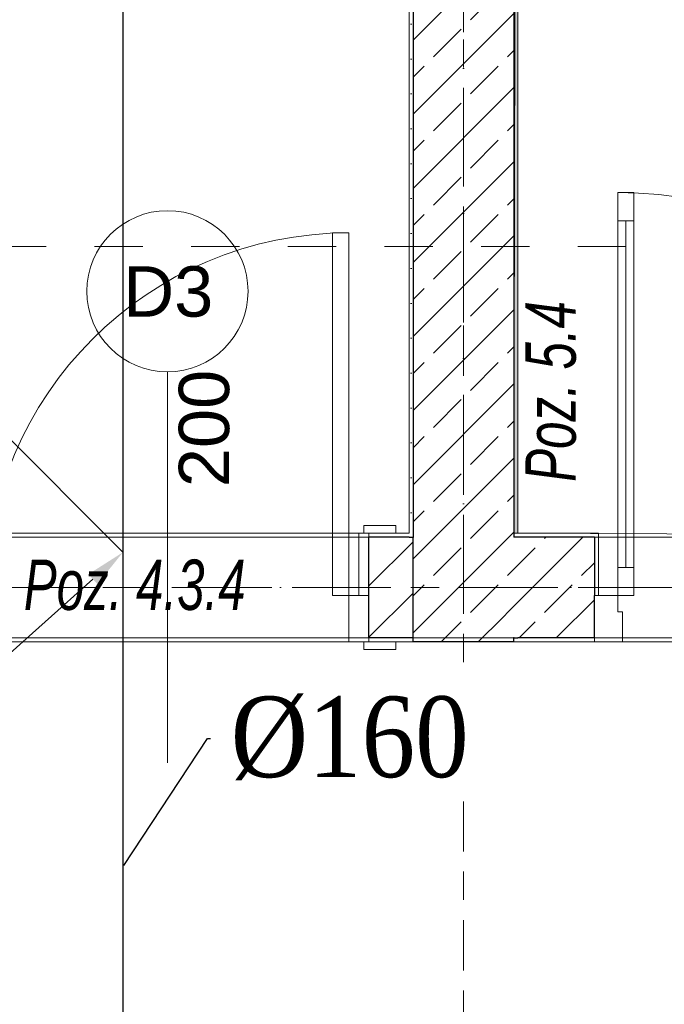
# Model space of a CAD drawing. Header units: millimetres. Extents: x -52968 to 399385, y -141133 to 110561.
# Tile 57 of 146: x 70904 to 72504, y -108477 to -106034. Entities that reach past the tile are written whole.
import ezdxf
from ezdxf import colors
from ezdxf.entities.mleader import LeaderData, LeaderLine
from ezdxf.math import Vec2, Vec3

# ---------------------------------------------------------------- set-up
doc = ezdxf.new("R2010")
doc.units = ezdxf.units.MM
for name, pattern in [('SIM-Wegliniec-21.07.2025-Parter$0$Kropki i Kreski', [360, 180, -90, 0, -90]), ('SIM-Wegliniec-21.07.2025-Parter$0$Przerywana', [240, 120, -120]), ('SIM-Wegliniec-21.07.2025-Parter$0$Przerywana długa', [390, 250, -140]), ('SIM-Wegliniec-21.07.2025-Parter$0$Przerywana podwójnie', [295, 125, -50, 70, -50])]:
    doc.linetypes.add(name, pattern=pattern)
doc.layers.add('_xref', color=250, linetype='Continuous')
for name, color, linetype, lineweight in [('RR_IWK_opisy', 7, 'Continuous', 0), ('RR_ks_podposadzkowa', 32, 'Kanalizacja', 30), ('SIM-Wegliniec-21.07.2025-Parter$0$A-Przekroje-PB_Nr_pióra__5', 250, 'Continuous', 0), ('SIM-Wegliniec-21.07.2025-Parter$0$Nowe_A-Belki-Wieniec_Nr_pióra__69', 250, 'Continuous', 0), ('SIM-Wegliniec-21.07.2025-Parter$0$Nowe_A-Belki-Wieniec_Nr_pióra__90', 250, 'Continuous', 0), ('SIM-Wegliniec-21.07.2025-Parter$0$Nowe_A-Konstrukcja Opis_Nr_pióra__58', 250, 'Continuous', 0), ('SIM-Wegliniec-21.07.2025-Parter$0$Nowe_A-Osi_Nr_pióra__20', 250, 'Continuous', 0), ('SIM-Wegliniec-21.07.2025-Parter$0$Nowe_A-Posadzki_Nr_pióra__89', 250, 'Continuous', 0), ('SIM-Wegliniec-21.07.2025-Parter$0$Nowe_A-Strefy-Parter_Nr_pióra__94', 250, 'Continuous', 0), ('SIM-Wegliniec-21.07.2025-Parter$0$Nowe_A-Ściany-Wewnętrzne', 250, 'Continuous', 0), ('SIM-Wegliniec-21.07.2025-Parter$0$Nowe_A-Ściany-Wewnętrzne_Nr_pióra__27', 250, 'Continuous', 0), ('SIM-Wegliniec-21.07.2025-Parter$0$Nowe_A-Ściany-Wewnętrzne_Nr_pióra__47', 250, 'Continuous', 0), ('SIM-Wegliniec-21.07.2025-Parter$0$Nowe_Drzwi Archicad_Nr_pióra__23', 250, 'Continuous', 0), ('SIM-Wegliniec-21.07.2025-Parter$0$Nowe_Drzwi Archicad_Nr_pióra__27', 250, 'Continuous', 0), ('SIM-Wegliniec-21.07.2025-Parter$0$Nowe_Drzwi Archicad_Nr_pióra__3', 250, 'Continuous', 0), ('SIM-Wegliniec-21.07.2025-Parter$0$Nowe_Drzwi Archicad_Nr_pióra__47', 250, 'Continuous', 0), ('SIM-Wegliniec-21.07.2025-Parter$0$Nowe_Znaczniki drzwi Archicada_Nr_pióra__2', 250, 'Continuous', 0), ('SIM-Wegliniec-21.07.2025-Parter$0$Nowe_Znaczniki drzwi Archicada_Nr_pióra__45', 250, 'Continuous', 0), ('SIM-Wegliniec-21.07.2025-Parter$0$Nowe_Znaczniki drzwi Archicada_Nr_pióra__7', 250, 'Continuous', 0)]:
    doc.layers.add(name, color=color, linetype=linetype, lineweight=lineweight)
doc.styles.add('Garamond', font='GARA.TTF')
doc.styles.add('SIM-Wegliniec-21.07.2025-Parter$0$STYL_AUTOMATYCZNY_1', font='arial.ttf')
doc.styles.add('SIM-Wegliniec-21.07.2025-Parter$0$STYL_AUTOMATYCZNY_6', font='arial.ttf', dxfattribs={"width": 0.7})
doc.styles.get("Standard").update_dxf_attribs({"font": 'arial.ttf'})
doc.linetypes.add('Kanalizacja', pattern='A,25,0,["◄",Standard,S=5,R=0,X=-5,Y=-2.5],0', length=25)
pattern_1 = [(0, (0, 0), (0, 86.60254), [0, -50]), (0, (25, 43.3), (0, 86.60254), [0, -50])]
pattern_2 = [(45, (0, 0), (-91.92388, 91.92388), []), (45, (-45.96, 45.96), (-91.92388, 91.92388), [97.5, -32.5])]

# ---------------------------------------------------------------- blocks, each defined once
blk = doc.blocks.new('SIM-Wegliniec-21.07.2025-Parter')
at = {"layer": 'SIM-Wegliniec-21.07.2025-Parter$0$Nowe_A-Ściany-Wewnętrzne', "linetype": 'Continuous', "lineweight": 0}
h = blk.add_hatch(dxfattribs=at)
h.set_pattern_fill('Beton_zbrojony', color=256, style=0, pattern_type=2)
h.set_pattern_definition(pattern_2)
h.paths.add_polyline_path([(71880.1, -107317.6), (72130.1, -107317.6), (72130.1, -102207.6), (71880.1, -102207.6)])
at = {"layer": 'SIM-Wegliniec-21.07.2025-Parter$0$Nowe_A-Ściany-Wewnętrzne', "linetype": 'Continuous', "lineweight": 0, "true_color": 0x000000}
h = blk.add_hatch(dxfattribs=at)
h.set_pattern_fill('Tynk', color=18, style=0, pattern_type=2)
h.set_pattern_definition(pattern_1)
h.paths.add_polyline_path([(72140.1, -107307.6), (72140.1, -102217.6), (72130.1, -102217.6), (72130.1, -107307.6)])
at = {"layer": 'SIM-Wegliniec-21.07.2025-Parter$0$Nowe_A-Ściany-Wewnętrzne', "linetype": 'Continuous', "lineweight": 0}
h = blk.add_hatch(dxfattribs=at)
h.set_pattern_fill('Tynk', color=256, style=0, pattern_type=2)
h.set_pattern_definition(pattern_1)
h.paths.add_polyline_path([(71880.1, -107307.6), (71880.1, -103417.6), (71870.1, -103417.6), (71870.1, -107307.6)])
at = {"layer": 'SIM-Wegliniec-21.07.2025-Parter$0$Nowe_A-Ściany-Wewnętrzne', "linetype": 'Continuous', "lineweight": 0, "true_color": 0x000000}
h = blk.add_hatch(dxfattribs=at)
h.set_pattern_fill('Tynk', color=18, style=0, pattern_type=2)
h.set_pattern_definition(pattern_1)
h.paths.add_polyline_path([(71770.5, -107307.6), (71770.5, -107317.6), (71870.1, -107317.6), (71870.1, -107307.6)])
at = {"layer": 'SIM-Wegliniec-21.07.2025-Parter$0$Nowe_A-Ściany-Wewnętrzne', "linetype": 'Continuous', "lineweight": 0}
h = blk.add_hatch(dxfattribs=at)
h.set_pattern_fill('Bloczki_ceramiczne', color=256, style=0, pattern_type=2)
h.set_pattern_definition([(45, (0, 0), (-63.63961, 63.63961), [])])
h.paths.add_polyline_path([(71880.1, -107317.6), (71770.5, -107317.6), (71770.5, -107567.6), (71880.1, -107567.6)])
at = {"layer": 'SIM-Wegliniec-21.07.2025-Parter$0$Nowe_A-Ściany-Wewnętrzne', "linetype": 'Continuous', "lineweight": 0, "true_color": 0x000000}
h = blk.add_hatch(dxfattribs=at)
h.set_pattern_fill('Tynk', color=18, style=0, pattern_type=2)
h.set_pattern_definition(pattern_1)
h.paths.add_polyline_path([(71870.1, -107307.6), (71870.1, -107317.6), (71880.1, -107317.6)])
h = blk.add_hatch(dxfattribs=at)
h.set_pattern_fill('Tynk', color=18, style=0, pattern_type=2)
h.set_pattern_definition(pattern_1)
h.paths.add_polyline_path([(71880.1, -107307.6), (71870.1, -107307.6), (71880.1, -107317.6)])
at = {"layer": 'SIM-Wegliniec-21.07.2025-Parter$0$Nowe_A-Ściany-Wewnętrzne', "linetype": 'Continuous', "lineweight": 0}
h = blk.add_hatch(dxfattribs=at)
h.set_pattern_fill('Beton_zbrojony', color=256, style=0, pattern_type=2)
h.set_pattern_definition(pattern_2)
h.paths.add_polyline_path([(71880.1, -107317.6), (71880.1, -107567.6), (72130.1, -107567.6)])
h = blk.add_hatch(dxfattribs=at)
h.set_pattern_fill('Beton_zbrojony', color=256, style=0, pattern_type=2)
h.set_pattern_definition(pattern_2)
h.paths.add_polyline_path([(72130.1, -107317.6), (71880.1, -107317.6), (72130.1, -107567.6)])
at = {"layer": 'SIM-Wegliniec-21.07.2025-Parter$0$Nowe_A-Ściany-Wewnętrzne', "linetype": 'Continuous', "lineweight": 0, "true_color": 0x000000}
h = blk.add_hatch(dxfattribs=at)
h.set_pattern_fill('Tynk', color=18, style=0, pattern_type=2)
h.set_pattern_definition(pattern_1)
h.paths.add_polyline_path([(72140.1, -107317.6), (72140.1, -107307.6), (72130.1, -107307.6), (72130.1, -107317.6)])
at = {"layer": 'SIM-Wegliniec-21.07.2025-Parter$0$Nowe_A-Ściany-Wewnętrzne', "linetype": 'Continuous', "lineweight": 0}
h = blk.add_hatch(dxfattribs=at)
h.set_pattern_fill('Beton_zbrojony', color=256, style=0, pattern_type=2)
h.set_pattern_definition(pattern_2)
h.paths.add_polyline_path([(72140.1, -107567.6), (72140.1, -107317.6), (72130.1, -107317.6), (72130.1, -107567.6)])
at = {"layer": 'SIM-Wegliniec-21.07.2025-Parter$0$Nowe_A-Ściany-Wewnętrzne', "linetype": 'Continuous', "lineweight": 0, "true_color": 0x000000}
h = blk.add_hatch(dxfattribs=at)
h.set_pattern_fill('Tynk', color=18, style=0, pattern_type=2)
h.set_pattern_definition(pattern_1)
h.paths.add_polyline_path([(72330.1, -107307.6), (72140.1, -107307.6), (72140.1, -107317.6), (72330.1, -107317.6)])
at = {"layer": 'SIM-Wegliniec-21.07.2025-Parter$0$Nowe_A-Ściany-Wewnętrzne', "linetype": 'Continuous', "lineweight": 0}
h = blk.add_hatch(dxfattribs=at)
h.set_pattern_fill('Beton_zbrojony', color=256, style=0, pattern_type=2)
h.set_pattern_definition(pattern_2)
h.paths.add_polyline_path([(72140.1, -107317.6), (72140.1, -107567.6), (72330.1, -107567.6), (72330.1, -107462.6), (72330.1, -107317.6)])
at = {"layer": 'SIM-Wegliniec-21.07.2025-Parter$0$Nowe_A-Ściany-Wewnętrzne', "linetype": 'Continuous', "lineweight": 0, "true_color": 0x000000}
h = blk.add_hatch(dxfattribs=at)
h.set_pattern_fill('Tynk', color=18, style=0, pattern_type=2)
h.set_pattern_definition(pattern_1)
h.paths.add_polyline_path([(72330.1, -107307.6), (72330.1, -107317.6), (72330.1, -107462.6), (72340.1, -107462.6), (72340.1, -107307.6)])
h = blk.add_hatch(dxfattribs=at)
h.set_pattern_fill('Tynk', color=18, style=0, pattern_type=2)
h.set_pattern_definition(pattern_1)
h.paths.add_polyline_path([(71880.1, -107567.6), (71770.5, -107567.6), (71770.5, -107577.6), (71880.1, -107577.6)])
at = {"layer": 'SIM-Wegliniec-21.07.2025-Parter$0$Nowe_A-Ściany-Wewnętrzne', "linetype": 'Continuous', "lineweight": 0}
h = blk.add_hatch(dxfattribs=at)
h.set_pattern_fill('Beton_zbrojony', color=256, style=0, pattern_type=2)
h.set_pattern_definition(pattern_2)
h.paths.add_polyline_path([(71880.1, -107577.6), (72130.1, -107577.6), (72130.1, -107567.6), (71880.1, -107567.6)])
at = {"layer": 'SIM-Wegliniec-21.07.2025-Parter$0$Nowe_A-Ściany-Wewnętrzne', "linetype": 'Continuous', "lineweight": 0, "true_color": 0x000000}
h = blk.add_hatch(dxfattribs=at)
h.set_pattern_fill('Tynk', color=18, style=0, pattern_type=2)
h.set_pattern_definition(pattern_1)
h.paths.add_polyline_path([(72130.1, -107567.6), (72130.1, -107577.6), (72140.1, -107577.6)])
h = blk.add_hatch(dxfattribs=at)
h.set_pattern_fill('Tynk', color=18, style=0, pattern_type=2)
h.set_pattern_definition(pattern_1)
h.paths.add_polyline_path([(72140.1, -107567.6), (72130.1, -107567.6), (72140.1, -107577.6)])
h = blk.add_hatch(dxfattribs=at)
h.set_pattern_fill('Tynk', color=18, style=0, pattern_type=2)
h.set_pattern_definition(pattern_1)
h.paths.add_polyline_path([(72330.1, -107567.6), (72140.1, -107567.6), (72140.1, -107577.6), (72330.1, -107577.6)])
at = {"layer": 'SIM-Wegliniec-21.07.2025-Parter$0$A-Przekroje-PB_Nr_pióra__5', "linetype": 'SIM-Wegliniec-21.07.2025-Parter$0$Przerywana', "lineweight": 13}
blk.add_line((62449.3, -106596.2), (93776.2, -106596.2), dxfattribs=at)
at = {"layer": 'SIM-Wegliniec-21.07.2025-Parter$0$Nowe_A-Belki-Wieniec_Nr_pióra__69', "linetype": 'SIM-Wegliniec-21.07.2025-Parter$0$Kropki i Kreski', "lineweight": 13}
for p, q in [((72005.1, -99042.6), (72005.1, -107442.6)), ((85505.1, -107442.6), (70505.1, -107442.6))]:
    blk.add_line(p, q, dxfattribs=at)
at = {"layer": 'SIM-Wegliniec-21.07.2025-Parter$0$Nowe_A-Belki-Wieniec_Nr_pióra__90', "linetype": 'SIM-Wegliniec-21.07.2025-Parter$0$Przerywana długa', "lineweight": 13}
for p, q in [((71880.1, -99167.6), (71880.1, -107317.6)), ((72130.1, -102207.6), (72130.1, -107317.6)), ((71880.1, -107317.6), (70380.1, -107317.6)), ((80240.1, -107317.6), (72130.1, -107317.6)), ((85380.1, -107567.6), (70630.1, -107567.6))]:
    blk.add_line(p, q, dxfattribs=at)
at = {"layer": 'SIM-Wegliniec-21.07.2025-Parter$0$Nowe_A-Osi_Nr_pióra__20', "linetype": 'SIM-Wegliniec-21.07.2025-Parter$0$Przerywana podwójnie', "lineweight": 13}
for p, q in [((72005.1, -95582.5), (72005.1, -117792.3)), ((63144.7, -107442.6), (90961.9, -107442.6))]:
    blk.add_line(p, q, dxfattribs=at)
at = {"layer": 'SIM-Wegliniec-21.07.2025-Parter$0$Nowe_A-Posadzki_Nr_pióra__89', "linetype": 'Continuous', "lineweight": 13, "flags": 128}
for points in [[(72130.1, -107317.6), (83880.1, -107317.6), (83880.1, -99177.6), (72130.1, -99177.6)], [(69160.1, -103408.7), (71880.1, -103408.7), (71880.1, -107317.6), (70505.1, -107317.6), (70495.1, -105127.6), (69045.1, -105127.6), (69045.1, -103408.7)], [(70630.1, -109417.6), (85380.1, -109417.6), (85380.1, -107567.6), (70630.1, -107567.6)]]:
    blk.add_lwpolyline(points, close=True, dxfattribs=at)
at = {"layer": 'SIM-Wegliniec-21.07.2025-Parter$0$Nowe_A-Strefy-Parter_Nr_pióra__94', "linetype": 'Continuous', "lineweight": 13, "flags": 128}
for points in [[(72140.1, -102217.6), (72130.1, -107307.6), (74410.1, -107317.6), (74420.1, -105707.6), (74130.1, -105707.6), (74130.1, -103937.6), (75120.1, -103937.6), (75120.1, -102217.6)], [(71870.1, -103417.6), (69035.1, -103417.6), (69035.1, -103917.6), (69035.1, -105117.6), (70505.1, -105117.6), (70505.1, -107307.6), (71870.1, -107307.6)], [(70640.1, -107577.6), (70640.1, -109407.6), (85370.1, -109407.6), (85370.1, -107577.6)]]:
    blk.add_lwpolyline(points, close=True, dxfattribs=at)
at = {"layer": 'SIM-Wegliniec-21.07.2025-Parter$0$Nowe_A-Ściany-Wewnętrzne_Nr_pióra__27', "linetype": 'Continuous', "lineweight": 25}
for p, q in [((72130.1, -102217.6), (72130.1, -107307.6)), ((71880.1, -103407.6), (71880.1, -107317.6)), ((71870.1, -107317.6), (71770.5, -107317.6)), ((71770.5, -107462.6), (71770.5, -107317.6)), ((71870.1, -107317.6), (71880.1, -107317.6)), ((71870.1, -107317.6), (71880.1, -107317.6)), ((71880.1, -107567.6), (71880.1, -107317.6)), ((71880.1, -107567.6), (71880.1, -107317.6)), ((72130.1, -107307.6), (72130.1, -107317.6)), ((72130.1, -107307.6), (72130.1, -107317.6)), ((72140.1, -107317.6), (72130.1, -107317.6)), ((72330.1, -107317.6), (72140.1, -107317.6)), ((72330.1, -107317.6), (72330.1, -107462.6)), ((71770.5, -107567.6), (71770.5, -107462.6)), ((72330.1, -107567.6), (72330.1, -107462.6)), ((71880.1, -107567.6), (71770.5, -107567.6)), ((71880.1, -107577.6), (71880.1, -107567.6)), ((71880.1, -107577.6), (71880.1, -107567.6)), ((72130.1, -107577.6), (72130.1, -107567.6)), ((72130.1, -107567.6), (72140.1, -107567.6)), ((72130.1, -107567.6), (72140.1, -107567.6)), ((72330.1, -107567.6), (72140.1, -107567.6))]:
    blk.add_line(p, q, dxfattribs=at)
at = {"layer": 'SIM-Wegliniec-21.07.2025-Parter$0$Nowe_A-Ściany-Wewnętrzne_Nr_pióra__27', "linetype": 'Continuous', "lineweight": 25, "flags": 128}
blk.add_lwpolyline([(72130.1, -107577.6), (71880.1, -107577.6)], dxfattribs=at)
at = {"layer": 'SIM-Wegliniec-21.07.2025-Parter$0$Nowe_A-Ściany-Wewnętrzne_Nr_pióra__27', "linetype": 'Continuous', "lineweight": 25}
for p in [(71880.1, -107317.6), (72130.1, -107567.6)]:
    blk.add_point(p, dxfattribs=at)
at = {"layer": 'SIM-Wegliniec-21.07.2025-Parter$0$Nowe_A-Ściany-Wewnętrzne_Nr_pióra__47', "linetype": 'Continuous', "lineweight": 15}
for p, q in [((71770.5, -107307.6), (71837.5, -107307.6)), ((71770.5, -107317.6), (71770.5, -107307.6)), ((72140.1, -107307.6), (72130.1, -107307.6)), ((72140.1, -107307.6), (72130.1, -107307.6)), ((72330.1, -107307.6), (72340.1, -107307.6)), ((72340.1, -107462.6), (72340.1, -107307.6)), ((72330.1, -107462.6), (72340.1, -107462.6)), ((71770.5, -107577.6), (71837.5, -107577.6))]:
    blk.add_line(p, q, dxfattribs=at)
at = {"layer": 'SIM-Wegliniec-21.07.2025-Parter$0$Nowe_A-Ściany-Wewnętrzne_Nr_pióra__47', "linetype": 'Continuous', "lineweight": 15, "flags": 128}
for points in [[(72140.1, -107307.6), (72140.1, -102217.6)], [(71870.1, -103417.6), (71870.1, -107307.6)], [(71870.1, -107307.6), (71770.5, -107307.6)], [(72330.1, -107307.6), (72140.1, -107307.6)], [(71770.5, -107577.6), (71880.1, -107577.6)], [(72140.1, -107577.6), (72330.1, -107577.6)]]:
    blk.add_lwpolyline(points, dxfattribs=at)
at = {"layer": 'SIM-Wegliniec-21.07.2025-Parter$0$Nowe_Drzwi Archicad_Nr_pióra__23', "linetype": 'Continuous', "lineweight": 15}
for p, q in [((71770.5, -107462.6), (71720.5, -107462.6)), ((71720.5, -107462.6), (71720.5, -107577.6)), ((71770.5, -107577.6), (71770.5, -107462.6)), ((72330.1, -107577.6), (72330.1, -107462.6)), ((72330.1, -107462.6), (72388.1, -107462.6)), ((72388.1, -107462.6), (72388.1, -107502.6)), ((72388.1, -107502.6), (72400.1, -107502.6)), ((72400.1, -107502.6), (72400.1, -107577.6)), ((71720.5, -107577.6), (71770.5, -107577.6)), ((72400.1, -107577.6), (72330.1, -107577.6))]:
    blk.add_line(p, q, dxfattribs=at)
at = {"layer": 'SIM-Wegliniec-21.07.2025-Parter$0$Nowe_Drzwi Archicad_Nr_pióra__27', "linetype": 'Continuous', "lineweight": 25}
for p, q in [((71770.5, -107462.6), (71770.5, -107317.6)), ((71770.5, -107462.6), (71770.5, -107317.6)), ((71770.5, -107567.6), (71770.5, -107462.6)), ((71770.5, -107567.6), (71770.5, -107462.6)), ((72330.1, -107567.6), (72330.1, -107462.6)), ((72330.1, -107567.6), (72330.1, -107462.6))]:
    blk.add_line(p, q, dxfattribs=at)
at = {"layer": 'SIM-Wegliniec-21.07.2025-Parter$0$Nowe_Drzwi Archicad_Nr_pióra__3', "linetype": 'Continuous', "lineweight": 13}
for p, q in [((72388.1, -106462.6), (72388.1, -106532.6)), ((72428.1, -106462.6), (72388.1, -106462.6)), ((72428.1, -106532.6), (72428.1, -106462.6)), ((72388.1, -106532.6), (72388.1, -107392.6)), ((72408.1, -106532.6), (72388.1, -106532.6)), ((72388.1, -106532.6), (72428.1, -106532.6)), ((72408.1, -107392.6), (72408.1, -106532.6)), ((72408.1, -106532.6), (72408.1, -107392.6)), ((72428.1, -106532.6), (72408.1, -106532.6)), ((72408.1, -106532.6), (72408.1, -107392.6)), ((72428.1, -107392.6), (72428.1, -106532.6)), ((71680.5, -107462.6), (71680.5, -106562.6)), ((71680.5, -106562.6), (71720.5, -106562.6)), ((71720.5, -106562.6), (71720.5, -107462.6)), ((71837.5, -107288.6), (71757.5, -107288.6)), ((71757.5, -107288.6), (71757.5, -107307.6)), ((71837.5, -107307.6), (71837.5, -107288.6)), ((71770.5, -107307.6), (71745.5, -107307.6)), ((71745.5, -107307.6), (71745.5, -107462.6)), ((71757.5, -107307.6), (71837.5, -107307.6)), ((71770.5, -107462.6), (71770.5, -107307.6)), ((72388.1, -107392.6), (72408.1, -107392.6)), ((72428.1, -107392.6), (72388.1, -107392.6)), ((72388.1, -107392.6), (72388.1, -107462.6)), ((72408.1, -107392.6), (72428.1, -107392.6)), ((72428.1, -107462.6), (72428.1, -107392.6)), ((71720.5, -107462.6), (71680.5, -107462.6)), ((71745.5, -107462.6), (71770.5, -107462.6)), ((72388.1, -107462.6), (72428.1, -107462.6)), ((71837.5, -107577.6), (71757.5, -107577.6)), ((71757.5, -107577.6), (71757.5, -107596.6)), ((71837.5, -107596.6), (71837.5, -107577.6)), ((71757.5, -107596.6), (71837.5, -107596.6))]:
    blk.add_line(p, q, dxfattribs=at)
for centre, radius, start, end in [((72388.1, -107462.6), 1000, 0, 90), ((71720.5, -107462.6), 900, 90, 180)]:
    blk.add_arc(centre, radius, start, end, dxfattribs=at)
at = {"layer": 'SIM-Wegliniec-21.07.2025-Parter$0$Nowe_Drzwi Archicad_Nr_pióra__47', "linetype": 'Continuous', "lineweight": 15}
for p, q in [((71770.5, -107317.6), (71770.5, -107307.6)), ((71770.5, -107317.6), (71770.5, -107307.6)), ((71770.5, -107307.6), (71837.5, -107307.6)), ((71770.5, -107307.6), (71837.5, -107307.6)), ((72330.1, -107307.6), (72340.1, -107307.6)), ((72340.1, -107462.6), (72340.1, -107307.6)), ((71770.5, -107577.6), (71837.5, -107577.6)), ((71770.5, -107577.6), (71837.5, -107577.6))]:
    blk.add_line(p, q, dxfattribs=at)
at = {"layer": 'SIM-Wegliniec-21.07.2025-Parter$0$Nowe_Znaczniki drzwi Archicada_Nr_pióra__2', "linetype": 'Continuous', "lineweight": 13, "flags": 128}
blk.add_lwpolyline([(71470.5, -106707.6, 1), (71070.5, -106707.6, 1)], format="xyb", close=True, dxfattribs=at)
at = {"layer": 'SIM-Wegliniec-21.07.2025-Parter$0$Nowe_Znaczniki drzwi Archicada_Nr_pióra__45', "linetype": 'Continuous', "lineweight": 15}
blk.add_line((71270.5, -106907.6), (71270.5, -107877.6), dxfattribs=at)
at = {"layer": 'SIM-Wegliniec-21.07.2025-Parter$0$Nowe_A-Konstrukcja Opis_Nr_pióra__58', "linetype": 'Continuous', "lineweight": 13, "insert": (72285.7, -107180.3), "char_height": 125, "attachment_point": 7, "rotation": 90, "style": 'SIM-Wegliniec-21.07.2025-Parter$0$STYL_AUTOMATYCZNY_6'}
blk.add_mtext('\\A1;{\\pql;\\fArial|b0|i1|c238|p0;\\W0.700000;Poz. 5.4}', dxfattribs=at)
at = {"layer": 'SIM-Wegliniec-21.07.2025-Parter$0$Nowe_A-Konstrukcja Opis_Nr_pióra__58', "linetype": 'Continuous', "lineweight": 13, "insert": (70914, -107500), "char_height": 125, "attachment_point": 7, "style": 'SIM-Wegliniec-21.07.2025-Parter$0$STYL_AUTOMATYCZNY_6'}
blk.add_mtext('\\A1;{\\pql;\\fArial|b0|i1|c238|p0;\\W0.700000;Poz. 4.3.4}', dxfattribs=at)
at = {"layer": 'SIM-Wegliniec-21.07.2025-Parter$0$Nowe_Znaczniki drzwi Archicada_Nr_pióra__7', "lineweight": 13, "insert": (71460.1, -107193.6), "char_height": 125, "attachment_point": 7, "rotation": 90, "style": 'SIM-Wegliniec-21.07.2025-Parter$0$STYL_AUTOMATYCZNY_1'}
blk.add_mtext('\\A1;{\\pql;\\pt0;\\fArial|b0|i0|c238|p0;\\W1.000000;200\\fArial|b0|i0|c238|p0;\\W1.000000;\\A1{\\H.66x;\\S^  ;}\\fArial|b0|i0|c238|p0;\\W1.000000;\\fArial|b0|i0|c238|p0;\\W1.000000;}', dxfattribs=at)
at = {"layer": 'SIM-Wegliniec-21.07.2025-Parter$0$Nowe_Znaczniki drzwi Archicada_Nr_pióra__7', "lineweight": 13, "insert": (71161, -106772.3), "char_height": 125, "attachment_point": 7, "style": 'SIM-Wegliniec-21.07.2025-Parter$0$STYL_AUTOMATYCZNY_1'}
blk.add_mtext('\\A1;{\\pql;\\pt0;\\fArial|b0|i0|c238|p0;\\W1.000000;D3\\fArial|b0|i0|c238|p0;\\W1.000000;\\fArial|b0|i0|c238|p0;\\W1.000000;\\fArial|b0|i0|c238|p0;\\W1.000000;}', dxfattribs=at)

msp = doc.modelspace()

# ---------------------------------------------------------------- block references
at = {"layer": '_xref'}
msp.add_blockref('SIM-Wegliniec-21.07.2025-Parter', (0, 0), dxfattribs=at)

# ---------------------------------------------------------------- next in the draw order: linework, layer by layer
at = {"layer": 'RR_ks_podposadzkowa', "ltscale": 50}
for p, q in [((71160.1, -97519.2), (71160.1, -111945.2)), ((70838.4, -107033.4), (71160.1, -107355.1))]:
    msp.add_line(p, q, dxfattribs=at)

# ---------------------------------------------------------------- next in the draw order: leaders
at = {"layer": 'RR_IWK_opisy'}
ml = msp.add_multileader_mtext('Standard', dxfattribs=at)
ml.set_content('\\fGaramond|b0|i0;%%c160', color=6, style='Garamond')
ml.set_leader_properties()
ml.build(insert=Vec2(0, 0))
ml.multileader.update_dxf_attribs({"has_text_frame": 1, "text_left_attachment_type": 2, "text_right_attachment_type": 2})
ctx = ml.context
ctx.base_point, ctx.char_height, ctx.landing_gap_size, ctx.plane_origin = Vec3(71327.5, -107817.4), 200, 50, Vec3(-79489.5, 85488.9)
ctx.left_attachment, ctx.right_attachment = 2, 2
notes = []
notes.append((ctx, [(0, (1, 1, 0), (71369.5, -107817.4), (1, 0), 8, [(0, [(71160.1, -108135.3)], 0, [])])]))
ctx.mtext.insert = Vec3(71427.5, -107712.9)
ctx.mtext.has_bg_fill, ctx.mtext.bg_color, ctx.mtext.bg_scale_factor, ctx.mtext.bg_transparency, ctx.mtext.use_window_bg_color = 1, -1027028792, 1.3, 0, 1
for ctx, leaders in notes:
    for number, flags, end, landing, length, lines in leaders:
        leader = LeaderData()
        leader.index, (leader.has_last_leader_line, leader.has_dogleg_vector, leader.attachment_direction) = number, flags
        leader.last_leader_point, leader.dogleg_vector, leader.dogleg_length = Vec3(end), Vec3(landing), length
        for number, points, colour, breaks in lines:
            line = LeaderLine()
            line.index, line.vertices, line.color, line.breaks = number, Vec3.list(points), colors.encode_raw_color(colour), breaks
            leader.lines.append(line)
        ctx.leaders.append(leader)

# ---------------------------------------------------------------- next in the draw order: leaders
ml = msp.add_multileader_mtext('Standard', dxfattribs=at)
ml.set_content('1', color=256, style='Garamond')
ml.set_leader_properties()
ml.build(insert=Vec2(0, 0))
ml.multileader.update_dxf_attribs({"text_left_attachment_type": 6, "text_right_attachment_type": 6, "arrow_head_size": 100})
ctx = ml.context
ctx.base_point, ctx.char_height, ctx.arrow_head_size, ctx.plane_origin = Vec3(70692.9, -107687.7), 200, 100, Vec3(71220, -202623.4)
ctx.left_attachment, ctx.right_attachment, ctx.text_align_type = 6, 6, 2
notes = []
notes.append((ctx, [(0, (1, 1, 0), (70788, -107687.7), (-1, 0), 8, [(0, [(71160.1, -107355.1)], 0, [])])]))
ctx.mtext.insert, ctx.mtext.alignment = Vec3(70778, -107447.7), 3
ctx.mtext.has_bg_fill, ctx.mtext.bg_color, ctx.mtext.bg_scale_factor, ctx.mtext.bg_transparency, ctx.mtext.use_window_bg_color = 1, -1027028792, 1, 0, 1
for ctx, leaders in notes:
    for number, flags, end, landing, length, lines in leaders:
        leader = LeaderData()
        leader.index, (leader.has_last_leader_line, leader.has_dogleg_vector, leader.attachment_direction) = number, flags
        leader.last_leader_point, leader.dogleg_vector, leader.dogleg_length = Vec3(end), Vec3(landing), length
        for number, points, colour, breaks in lines:
            line = LeaderLine()
            line.index, line.vertices, line.color, line.breaks = number, Vec3.list(points), colors.encode_raw_color(colour), breaks
            leader.lines.append(line)
        ctx.leaders.append(leader)

doc.saveas('drawing.dxf')
